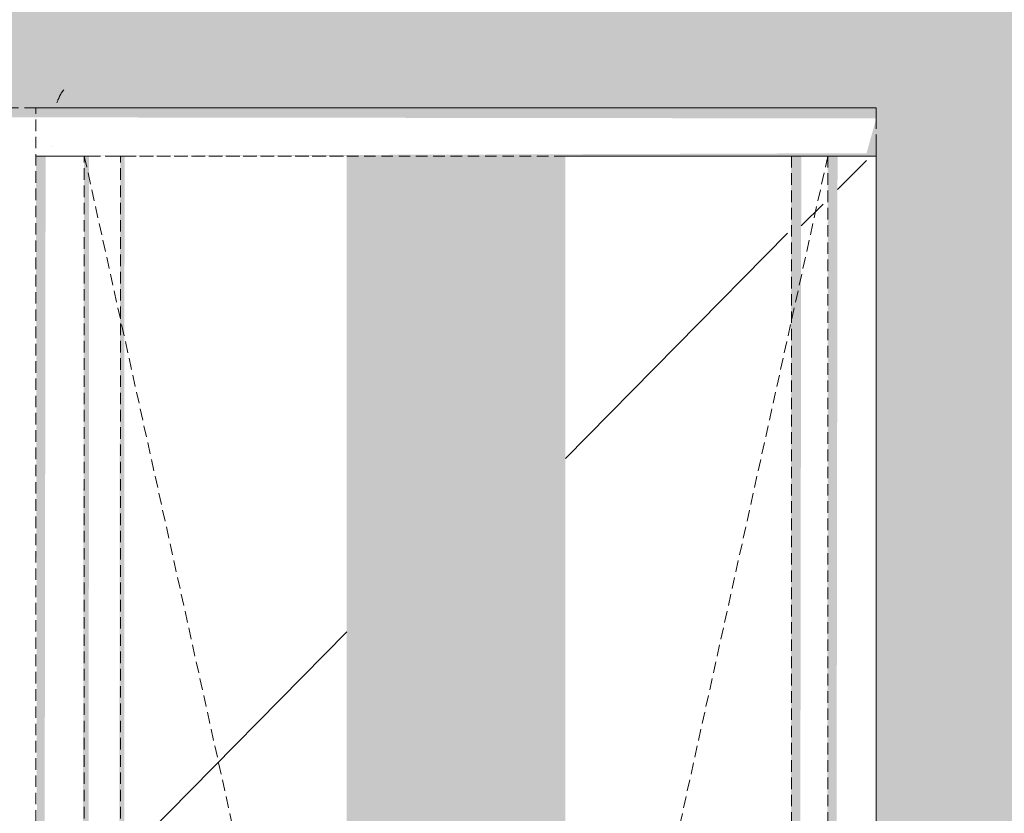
# Model space of a CAD drawing. Header units: millimetres. Extents: x 16156 to 91527, y 4646 to 113494.
# Tile 228 of 256: x 37753 to 38160, y 68853 to 69182. Entities that reach past the tile are written whole.
import ezdxf

# ---------------------------------------------------------------- set-up
doc = ezdxf.new("R2010")
doc.units = ezdxf.units.MM
doc.linetypes.add('ARC Demolished', pattern=[7.14375, 4.7625, -2.38125])
for name, color, linetype, lineweight in [('A--AR9__AlgVoorz', 1, 'Continuous', 9), ('A--L23__Vloeren', 3, 'Continuous', 9), ('A--L74__VasteSanitaireVoorz', 1, 'ARC Demolished', 9), ('A--L82__LosseGebruikersInvent', 1, 'ARC Demolished', 9)]:
    doc.layers.add(name, color=color, linetype=linetype, lineweight=lineweight)
pattern_1 = [(135, (67715.44, -36801.75), (-212.132, -212.132), [])]
pattern_2 = [(135, (68430.44, -37933), (-212.132, -212.132), [])]
pattern_3 = [(135.439, (68430.44, -36779.26), (-212.1307, -208.9106), [])]
pattern_4 = [(135.439, (68430.44, -36799.1), (-212.1307, -208.9106), [])]

# ---------------------------------------------------------------- blocks, each defined once
blk = doc.blocks.new('73_FU_Keukentop - Type 1-V231-AB-Begane grond - slooptekening')
at = {"layer": 'A--L82__LosseGebruikersInvent'}
h = blk.add_hatch(dxfattribs=at)
h.set_pattern_fill('FP_63', color=256, style=0, pattern_type=2)
h.set_pattern_definition(pattern_1)
h.paths.add_polyline_path([(1430, -957.5), (1430, 957.5), (-1430, 957.5), (-1425.57, -957.5), (1417.57, -957.5)])
h = blk.add_hatch(dxfattribs=at)
h.set_pattern_fill('FP_63', color=256, style=0, pattern_type=2)
h.set_pattern_definition(pattern_1)
h.paths.add_polyline_path([(1430, -957.5), (1430, 957.5), (-1430, 957.5), (-1425.57, -957.5), (1417.57, -957.5)])
for p, q in [((1430, 957.5), (-1430, 957.5)), ((-1430, 957.5), (-1430, -957.5))]:
    blk.add_line(p, q, dxfattribs=at)
blk = doc.blocks.new('FP_321-AB-Begane grond - slooptekening')
at = {"layer": 'A--L74__VasteSanitaireVoorz'}
blk.add_line((715, 173.75), (-695, 173.75), dxfattribs=at)
blk = doc.blocks.new('FP_322-AB-Begane grond - slooptekening')
at = {"layer": 'A--L74__VasteSanitaireVoorz'}
blk.add_line((-695, 153.75), (715, 153.75), dxfattribs=at)
blk = doc.blocks.new('FP_324-AB-Begane grond - slooptekening')
at = {"layer": 'A--L74__VasteSanitaireVoorz'}
blk.add_line((-695, 138.75), (715, 138.75), dxfattribs=at)
blk = doc.blocks.new('FP_327-AB-Begane grond - slooptekening')
at = {"layer": 'A--L74__VasteSanitaireVoorz'}
blk.add_line((715, -138.75), (-695, -138.75), dxfattribs=at)
blk = doc.blocks.new('FP_329-AB-Begane grond - slooptekening')
at = {"layer": 'A--L74__VasteSanitaireVoorz'}
blk.add_line((715, -153.75), (-695, -153.75), dxfattribs=at)
blk = doc.blocks.new('FP_331-AB-Begane grond - slooptekening')
at = {"layer": 'A--L74__VasteSanitaireVoorz'}
blk.add_line((-715, 173.75), (-715, -173.75), dxfattribs=at)
at = {"layer": 'A--L74__VasteSanitaireVoorz', "color": 240, "linetype": 'Continuous'}
for p, q in [((-722.29, -162.29), (-722.38, -162.2)), ((-722.29, -162.29), (-722.38, -162.2)), ((-722.19, -162.39), (-722.29, -162.29)), ((-722.19, -162.39), (-722.29, -162.29)), ((-722.08, -162.49), (-722.19, -162.39)), ((-722.08, -162.49), (-722.19, -162.39)), ((-721.97, -162.59), (-722.08, -162.49)), ((-721.97, -162.59), (-722.08, -162.49)), ((-721.85, -162.68), (-721.97, -162.59)), ((-721.85, -162.68), (-721.97, -162.59)), ((-721.72, -162.78), (-721.85, -162.68)), ((-721.72, -162.78), (-721.85, -162.68)), ((-721.59, -162.88), (-721.72, -162.78)), ((-721.59, -162.88), (-721.72, -162.78)), ((-721.45, -162.98), (-721.59, -162.88)), ((-721.45, -162.98), (-721.59, -162.88)), ((-721.3, -163.07), (-721.45, -162.98)), ((-721.3, -163.07), (-721.45, -162.98)), ((-721.15, -163.17), (-721.3, -163.07)), ((-721.15, -163.17), (-721.3, -163.07)), ((-720.99, -163.27), (-721.15, -163.17)), ((-720.99, -163.27), (-721.15, -163.17)), ((-720.83, -163.37), (-720.99, -163.27)), ((-720.83, -163.37), (-720.99, -163.27)), ((-720.66, -163.46), (-720.83, -163.37)), ((-720.66, -163.46), (-720.83, -163.37)), ((-720.48, -163.56), (-720.66, -163.46)), ((-720.48, -163.56), (-720.66, -163.46)), ((-720.3, -163.66), (-720.48, -163.56)), ((-720.3, -163.66), (-720.48, -163.56)), ((-720.11, -163.76), (-720.3, -163.66)), ((-720.11, -163.76), (-720.3, -163.66)), ((-719.92, -163.85), (-720.11, -163.76)), ((-719.92, -163.85), (-720.11, -163.76)), ((-719.72, -163.95), (-719.92, -163.85)), ((-719.72, -163.95), (-719.92, -163.85)), ((-719.52, -164.05), (-719.72, -163.95)), ((-719.52, -164.05), (-719.72, -163.95)), ((-719.31, -164.15), (-719.52, -164.05)), ((-719.31, -164.15), (-719.52, -164.05)), ((-719.1, -164.24), (-719.31, -164.15)), ((-719.1, -164.24), (-719.31, -164.15)), ((-718.88, -164.34), (-719.1, -164.24)), ((-718.88, -164.34), (-719.1, -164.24)), ((-718.66, -164.44), (-718.88, -164.34)), ((-718.66, -164.44), (-718.88, -164.34)), ((-718.43, -164.54), (-718.66, -164.44)), ((-718.43, -164.54), (-718.66, -164.44)), ((-718.2, -164.63), (-718.43, -164.54)), ((-718.2, -164.63), (-718.43, -164.54)), ((-717.97, -164.73), (-718.2, -164.63)), ((-717.97, -164.73), (-718.2, -164.63)), ((-717.73, -164.83), (-717.97, -164.73)), ((-717.73, -164.83), (-717.97, -164.73)), ((-717.48, -164.93), (-717.73, -164.83)), ((-717.48, -164.93), (-717.73, -164.83)), ((-717.24, -165.02), (-717.48, -164.93)), ((-717.24, -165.02), (-717.48, -164.93)), ((-716.99, -165.12), (-717.24, -165.02)), ((-716.99, -165.12), (-717.24, -165.02))]:
    blk.add_line(p, q, dxfattribs=at)
blk = doc.blocks.new('FP_332-AB-Begane grond - slooptekening')
at = {"layer": 'A--L74__VasteSanitaireVoorz'}
blk.add_line((-695, -173.75), (-695, 173.75), dxfattribs=at)
at = {"layer": 'A--L74__VasteSanitaireVoorz', "color": 240, "linetype": 'Continuous'}
blk.add_line((-699, -167.21), (-699, -167.21), dxfattribs=at)
blk.add_line((-699, -167.21), (-699, -167.21), dxfattribs=at)
blk = doc.blocks.new('52_PF_FB_Gutter_rectangle - End Outlet - 1430mm_W_ x 300mm_L_ x 60mm_H_ x 160mm_Dia_ 2-V320-AB-Begane grond - slooptekening')
at = {"layer": 'A--L74__VasteSanitaireVoorz'}
h = blk.add_hatch(dxfattribs=at)
h.set_pattern_fill('FP_86', color=256, style=0, pattern_type=2)
h.set_pattern_definition(pattern_2)
h.paths.add_polyline_path([(715, 169.75), (-695, 169.75), (-695, 157.75), (715, 157.75)])
h = blk.add_hatch(dxfattribs=at)
h.set_pattern_fill('FP_86', color=256, style=0, pattern_type=2)
h.set_pattern_definition(pattern_2)
h.paths.add_polyline_path([(715, 169.75), (-695, 169.75), (-695, 157.75), (715, 157.75)])
at = {"layer": 'A--L74__VasteSanitaireVoorz', "linetype": 'Continuous'}
h = blk.add_hatch(dxfattribs=at)
h.set_pattern_fill('FP_86', color=256, style=0, pattern_type=2)
h.set_pattern_definition(pattern_2)
h.paths.add_polyline_path([(715, 151.75), (-695, 151.75), (-695, 142.75), (715, 142.75)])
h = blk.add_hatch(dxfattribs=at)
h.set_pattern_fill('FP_86', color=256, style=0, pattern_type=2)
h.set_pattern_definition(pattern_2)
h.paths.add_polyline_path([(715, 151.75), (-695, 151.75), (-695, 142.75), (715, 142.75)])
h = blk.add_hatch(dxfattribs=at)
h.set_pattern_fill('FP_87', color=256, style=0, pattern_type=2)
h.set_pattern_definition(pattern_3)
h.paths.add_polyline_path([(715, 137.1), (-695, 137.1), (-695, 45.2), (715, 45.2)])
h = blk.add_hatch(dxfattribs=at)
h.set_pattern_fill('FP_87', color=256, style=0, pattern_type=2)
h.set_pattern_definition(pattern_3)
h.paths.add_polyline_path([(715, 137.1), (-695, 137.1), (-695, 45.2), (715, 45.2)])
h = blk.add_hatch(dxfattribs=at)
h.set_pattern_fill('FP_88', color=256, style=0, pattern_type=2)
h.set_pattern_definition(pattern_4)
h.paths.add_polyline_path([(715, -45.2), (-695, -45.2), (-695, -137.1), (715, -137.1), (715, -61.93)])
h = blk.add_hatch(dxfattribs=at)
h.set_pattern_fill('FP_88', color=256, style=0, pattern_type=2)
h.set_pattern_definition(pattern_4)
h.paths.add_polyline_path([(715, -45.2), (-695, -45.2), (-695, -137.1), (715, -137.1), (715, -61.93)])
at = {"layer": 'A--L74__VasteSanitaireVoorz'}
h = blk.add_hatch(dxfattribs=at)
h.set_pattern_fill('FP_86', color=256, style=0, pattern_type=2)
h.set_pattern_definition(pattern_2)
h.paths.add_polyline_path([(715, -151.75), (711, -142.75), (-695, -142.75), (-695, -151.75), (711, -151.75)])
h = blk.add_hatch(dxfattribs=at)
h.set_pattern_fill('FP_86', color=256, style=0, pattern_type=2)
h.set_pattern_definition(pattern_2)
h.paths.add_polyline_path([(715, -151.75), (711, -142.75), (-695, -142.75), (-695, -151.75), (711, -151.75)])
h = blk.add_hatch(dxfattribs=at)
h.set_pattern_fill('FP_86', color=256, style=0, pattern_type=2)
h.set_pattern_definition(pattern_2)
h.paths.add_polyline_path([(715, -157.75), (-695, -157.75), (-695, -169.75), (715, -169.75)])
h = blk.add_hatch(dxfattribs=at)
h.set_pattern_fill('FP_86', color=256, style=0, pattern_type=2)
h.set_pattern_definition(pattern_2)
h.paths.add_polyline_path([(715, -157.75), (-695, -157.75), (-695, -169.75), (715, -169.75)])
for p, q in [((-711, 173.75), (-712.04, 173.75)), ((-711, 173.75), (-699, 173.75)), ((-697.96, 173.75), (-699, 173.75)), ((-695, 173.75), (-695, 169.75)), ((-695, 157.75), (-695, 169.75)), ((-695, 157.75), (-695, 153.75)), ((-695, 153.75), (0, 0)), ((-695, 151.75), (-695, 153.75)), ((-695, 142.75), (-695, 151.75)), ((-695, 142.75), (-695, 138.75)), ((-695, 139.14), (-695, 138.33)), ((-695, 137.1), (-695, 138.75)), ((-695, 45.2), (-695, 137.1)), ((-695, -153.75), (0, 0)), ((-695, -137.1), (-695, -45.2)), ((-695, -138.75), (-695, -137.1)), ((-695, -138.33), (-695, -139.14)), ((-695, -138.75), (-695, -142.75)), ((-695, -151.75), (-695, -142.75)), ((-695, -153.75), (-695, -151.75)), ((-695, -153.75), (-695, -157.75)), ((-695, -169.75), (-695, -157.75)), ((-695, -169.75), (-695, -173.75))]:
    blk.add_line(p, q, dxfattribs=at)
for name in ['FP_321-AB-Begane grond - slooptekening', 'FP_331-AB-Begane grond - slooptekening', 'FP_332-AB-Begane grond - slooptekening', 'FP_322-AB-Begane grond - slooptekening', 'FP_324-AB-Begane grond - slooptekening', 'FP_327-AB-Begane grond - slooptekening', 'FP_329-AB-Begane grond - slooptekening']:
    blk.add_blockref(name, (0, 0), dxfattribs=at)

msp = doc.modelspace()

# ---------------------------------------------------------------- hatches: boundary and pattern name
at = {"layer": 'A--AR9__AlgVoorz'}
h = msp.add_hatch(color=7, dxfattribs=at)
h.paths.add_polyline_path([(34992.21, 66090.94), (35035.69, 66090.94), (35035.69, 66103.44), (44949.11, 66103.44), (44949.11, 69721.44), (44914.25, 69721.44), (44914.25, 68707.44), (43114.25, 68707.44), (43114.25, 69721.44), (41917.26, 69725.44), (41917.26, 70221.44), (43114.25, 70224.13), (43114.25, 72321.44), (41917.26, 72325.44), (41917.26, 72821.44), (43114.25, 72829.12), (43114.25, 73543.44), (44914.25, 73543.44), (44914.25, 72821.44), (44949.11, 72821.44), (44946.01, 73925.94), (39384.05, 73925.94), (39384.05, 73938.44), (33209.25, 73938.44), (33209.25, 72383.44), (32470.07, 72383.44), (32470.07, 70583.44), (33209.25, 70583.44), (33209.25, 66383.44), (32470.07, 66383.44), (32470.07, 66090.94), (34835.58, 66090.94)])
h.paths.add_polyline_path([(37637.57, 66285.44), (35496.75, 66289.44), (35500.75, 66304.27), (35844.25, 66305.44), (35840.25, 69126.62), (35496.75, 69129.44), (35496.77, 69144.27), (38106.75, 69141.01), (38102.75, 69126.62), (37759.25, 69125.44), (37763.25, 66304.27), (38106.75, 66297.88), (38106.75, 66286.62), (37759.25, 66285.44)])
h.paths.add_polyline_path([(35828.25, 66305.44), (35824.38, 66305.44), (35828.25, 69125.44), (35844.11, 69125.44), (35840.25, 66305.44)])
h.paths.add_polyline_path([(38104.75, 66305.44), (38086.88, 66305.44), (38090.75, 69125.44), (38106.61, 69125.44), (38105.58, 66305.44)])
h.paths.add_polyline_path([(35497.28, 66305.44), (35496.88, 66305.44), (35500.75, 69125.44), (35516.61, 69125.44), (35512.75, 66305.44), (35497.92, 66305.44)])
h.paths.add_polyline_path([(38070.1, 66305.44), (37978.2, 66305.44), (37978.2, 69125.44), (38071.54, 69125.44), (38070.54, 66305.44)])
h.paths.add_polyline_path([(37759.78, 66305.44), (37759.38, 66305.44), (37763.25, 69125.44), (37779.11, 69125.44), (37775.25, 66305.44), (37760.42, 66305.44)])
h.paths.add_polyline_path([(38084.75, 66305.44), (38071.88, 66305.44), (38075.75, 69125.44), (38086.68, 69125.44), (38085.27, 66305.44)])
h.paths.add_polyline_path([(35517.02, 66305.44), (35516.82, 66305.44), (35518.75, 69125.44), (35531.61, 69125.44), (35527.75, 66305.44), (35517.33, 66305.44)])
h.paths.add_polyline_path([(35769.58, 66305.44), (35715.7, 66305.44), (35715.7, 69125.44), (35809.04, 69125.44), (35807.6, 66305.44)])
h.paths.add_polyline_path([(35822.25, 66305.44), (35809.38, 66305.44), (35813.25, 69125.44), (35824.18, 69125.44), (35822.77, 66305.44)])
h.paths.add_polyline_path([(37779.52, 66305.44), (37779.32, 66305.44), (37781.25, 69125.44), (37794.11, 69125.44), (37790.25, 66305.44), (37779.83, 66305.44)])
h.paths.add_polyline_path([(37871.06, 66305.44), (37794.46, 66305.44), (37795.9, 69125.44), (37887.79, 69125.44), (37887.79, 66305.44)])
h.paths.add_polyline_path([(35536.08, 66305.44), (35531.96, 66305.44), (35536.08, 69125.44), (35625.29, 69125.44), (35625.29, 66305.44)])
h.paths.add_polyline_path([(42495.26, 69741.44), (42497.26, 69741.44), (42495.26, 69743.44)])
h.paths.add_polyline_path([(42708.75, 69741.44), (43079.79, 69741.44), (43079.79, 70201.44), (42554.72, 70201.44), (42554.72, 69741.44)])
h.paths.add_polyline_path([(43095.26, 69741.44), (43097.26, 69741.44), (43095.26, 69743.44)])
h.paths.add_polyline_path([(42307.54, 69741.44), (42479.79, 69741.44), (42479.79, 70201.44), (41954.72, 70201.44), (41954.72, 69741.44), (42074.04, 69741.44)])
h.paths.add_polyline_path([(41937.26, 69741.44), (41939.26, 69743.44), (41937.26, 69993.95)])
h.paths.add_polyline_path([(44914.25, 70221.44), (44949.11, 70221.44), (44949.11, 72321.44), (44914.25, 72321.44), (44914.25, 70278.26)])
h.paths.add_polyline_path([(37759.25, 70683.44), (35496.75, 70687.44), (35500.75, 70702.27), (35844.25, 70703.44), (35840.25, 73524.62), (35496.75, 73527.44), (35500.75, 73542.27), (38106.75, 73539.44), (38102.75, 73524.62), (37759.25, 73523.44), (37763.25, 70702.27), (38106.75, 70699.44), (38102.75, 70684.62), (37759.26, 70684.62)])
h.paths.add_polyline_path([(35527.75, 70703.44), (35516.82, 70703.44), (35518.75, 73523.44), (35531.61, 73523.44), (35528.78, 70703.44)])
h.paths.add_polyline_path([(35512.75, 70703.44), (35496.88, 70703.44), (35500.75, 73523.44), (35516.61, 73523.44), (35513.78, 70703.44)])
h.paths.add_polyline_path([(35533.4, 70703.44), (35531.96, 70703.44), (35536.08, 73523.44), (35625.29, 73523.44), (35625.29, 70703.44), (35536.08, 70703.44)])
h.paths.add_polyline_path([(35715.7, 70703.44), (35715.7, 73523.44), (35809.04, 73523.44), (35807.6, 70703.44), (35769.58, 70703.44)])
h.paths.add_polyline_path([(37759.46, 70703.44), (37759.38, 70703.44), (37763.25, 73523.44), (37779.11, 73523.44), (37775.25, 70703.44), (37759.78, 70703.44)])
h.paths.add_polyline_path([(37781.25, 70703.44), (37779.32, 70703.44), (37781.25, 73523.44), (37794.11, 73523.44), (37790.25, 70703.44)])
h.paths.add_polyline_path([(37794.46, 70703.44), (37795.9, 73523.44), (37887.79, 73523.44), (37887.79, 70703.44), (37794.72, 70703.44)])
h.paths.add_polyline_path([(35809.78, 70703.44), (35809.38, 70703.44), (35813.25, 73523.44), (35824.18, 73523.44), (35822.25, 70703.44), (35810.42, 70703.44)])
h.paths.add_polyline_path([(38087.92, 70703.44), (38086.88, 70703.44), (38090.75, 73523.44), (38106.61, 73523.44), (38102.75, 70703.44), (38088.75, 70703.44)])
h.paths.add_polyline_path([(35824.78, 70703.44), (35824.38, 70707), (35828.25, 73523.44), (35844.11, 73523.44), (35840.25, 70703.44), (35825.42, 70703.44)])
h.paths.add_polyline_path([(38086.68, 70703.44), (38071.88, 70703.44), (38075.75, 73523.44), (38086.68, 73523.44), (38086.68, 70846.89)])
h.paths.add_polyline_path([(37978.2, 70703.44), (37978.2, 73523.44), (38071.54, 73523.44), (38070.1, 70703.44)])
h.paths.add_polyline_path([(41209.25, 71043.44), (40509.25, 71043.44), (40509.25, 73543.44), (41209.25, 73543.44), (41209.25, 71415.52)])
h.paths.add_polyline_path([(42774.53, 72341.44), (43079.79, 72341.44), (43079.79, 72801.44), (42554.72, 72801.44), (42554.72, 72341.44), (42734.16, 72341.44)])
h.paths.add_polyline_path([(42074.04, 72341.44), (42479.79, 72341.44), (42479.79, 72801.44), (41954.72, 72801.44), (41954.72, 72341.44)])
h.paths.add_polyline_path([(42537.26, 72341.44), (42539.26, 72343.44), (42537.26, 72552.77)])
h.paths.add_polyline_path([(43095.26, 72341.44), (43097.26, 72341.44), (43095.26, 72343.44)])
h.paths.add_polyline_path([(42495.26, 72341.44), (42497.26, 72341.44), (42495.26, 72343.44)])

# ---------------------------------------------------------------- linework, layer by layer
at = {"layer": 'A--L23__Vloeren'}
for p, q in [((37759.25, 69145.44), (38106.75, 69145.44)), ((38106.75, 69145.44), (38106.75, 69141.01)), ((38106.75, 69129.44), (38106.75, 66301.44))]:
    msp.add_line(p, q, dxfattribs=at)

# ---------------------------------------------------------------- block references
at = {"layer": 'A--L74__VasteSanitaireVoorz', "rotation": 269.9999999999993}
msp.add_blockref('52_PF_FB_Gutter_rectangle - End Outlet - 1430mm_W_ x 300mm_L_ x 60mm_H_ x 160mm_Dia_ 2-V320-AB-Begane grond - slooptekening', (37933, 68430.44), dxfattribs=at)
at = {"layer": 'A--L82__LosseGebruikersInvent', "rotation": 269.9999999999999}
msp.add_blockref('73_FU_Keukentop - Type 1-V231-AB-Begane grond - slooptekening', (36801.75, 67715.44), dxfattribs=at)

doc.saveas('drawing.dxf')
